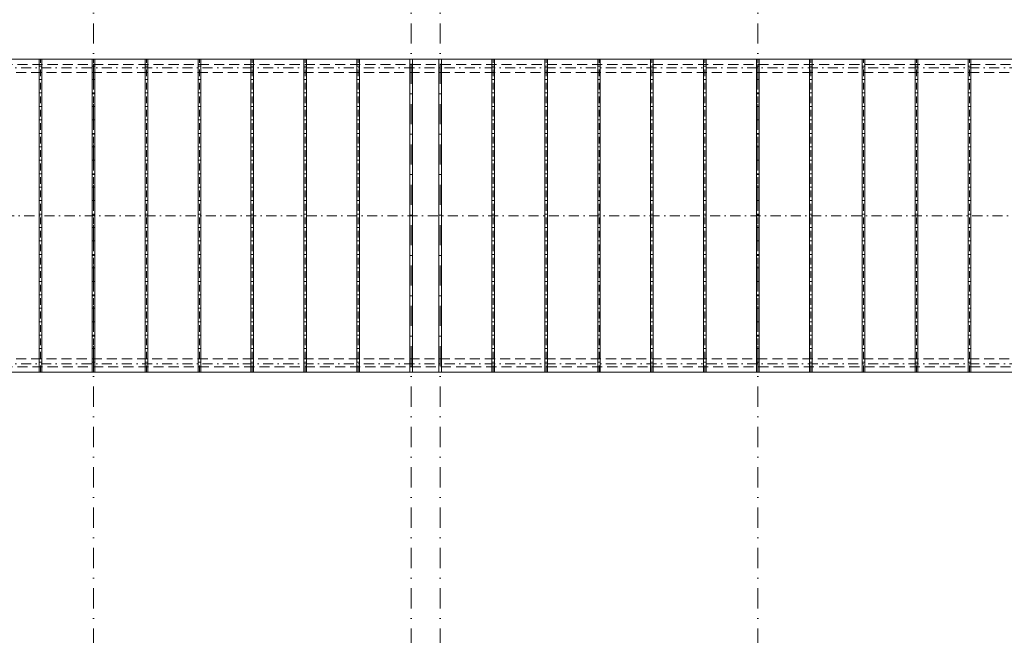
# Model space of a CAD drawing. Header units: millimetres. Extents: x -916886 to 3713765, y -2985421 to 1675785.
# Tile 159 of 256: x 70605 to 89208, y 214375 to 226002. Entities that reach past the tile are written whole.
import ezdxf

# ---------------------------------------------------------------- set-up
doc = ezdxf.new("R2010")
doc.units = ezdxf.units.MM
for name, pattern in [('CENTERX2', [101.6, 63.5, -12.7, 12.7, -12.7]), ('DASHDOT', [25.4, 12.7, -6.35, 0, -6.35]), ('ČÁRKOVANÁ', [19.05, 12.7, -6.35])]:
    doc.linetypes.add(name, pattern=pattern)
doc.layers.add('A99_N_kce-pohl', color=1, linetype='Continuous', lineweight=9)
doc.layers.add('A99_S_osy', color=1, linetype='CENTERX2', lineweight=5)

msp = doc.modelspace()

# ---------------------------------------------------------------- linework, layer by layer
at = {"layer": 'A99_N_kce-pohl', "color": 7, "linetype": 'Continuous', "lineweight": 9}
for p, q in [((70975, 219345), (70975, 225255)), ((71025, 219345), (71025, 225255)), ((71975, 219345), (71975, 225255)), ((72025, 219345), (72025, 225255)), ((72975, 219345), (72975, 225255)), ((73025, 219345), (73025, 225255)), ((73975, 219345), (73975, 225255)), ((74025, 219345), (74025, 225255)), ((74975, 219345), (74975, 225255)), ((75025, 219345), (75025, 225255)), ((75975, 219345), (75975, 225255)), ((76025, 219345), (76025, 225255)), ((76975, 219345), (76975, 225255)), ((77025, 219345), (77025, 225255)), ((77975, 219345), (77975, 225255)), ((78025, 219345), (78025, 225255)), ((78525, 219345), (78525, 225255)), ((78575, 219345), (78575, 225255)), ((79525, 219345), (79525, 225255)), ((79575, 219345), (79575, 225255)), ((80525, 219345), (80525, 225255)), ((80575, 219345), (80575, 225255)), ((81525, 219345), (81525, 225255)), ((81575, 219345), (81575, 225255)), ((82525, 219345), (82525, 225255)), ((82575, 219345), (82575, 225255)), ((83525, 219345), (83525, 225255)), ((83575, 219345), (83575, 225255)), ((84525, 219345), (84525, 225255)), ((84575, 219345), (84575, 225255)), ((85525, 219345), (85525, 225255)), ((85575, 219345), (85575, 225255)), ((86525, 219345), (86525, 225255)), ((86575, 219345), (86575, 225255)), ((87525, 219345), (87525, 225255)), ((87575, 219345), (87575, 225255)), ((88525, 219345), (88525, 225255)), ((88575, 219345), (88575, 225255))]:
    msp.add_line(p, q, dxfattribs=at)
at = {"layer": 'A99_N_kce-pohl', "color": 7, "linetype": 'ČÁRKOVANÁ', "lineweight": 9, "ltscale": 15}
for points in [[(132760, 225155), (11790, 225155)], [(132450, 225005.3), (12100, 225005.3)], [(132450, 219594.7), (12100, 219594.7)], [(132760, 219445), (11790, 219445)]]:
    msp.add_lwpolyline(points, dxfattribs=at)
at = {"layer": 'A99_N_kce-pohl', "color": 7, "linetype": 'Continuous', "lineweight": 9}
msp.add_lwpolyline([(11930, 225255), (132620, 225255), (132620, 219345), (11930, 219345)], close=True, dxfattribs=at)
for points in [[(70975, 222675), (70975, 222495)], [(71025, 222675), (71025, 222495)], [(71975, 222675), (71975, 222495)], [(72025, 222675), (72025, 222495)], [(72975, 222675), (72975, 222495)], [(73025, 222675), (73025, 222495)], [(73975, 222675), (73975, 222495)], [(74025, 222675), (74025, 222495)], [(74975, 222675), (74975, 222495)], [(75025, 222675), (75025, 222495)], [(75975, 222675), (75975, 222495)], [(76025, 222675), (76025, 222495)], [(76975, 222675), (76975, 222495)], [(77025, 222675), (77025, 222495)], [(77975, 222675), (77975, 222495)], [(78025, 222675), (78025, 222495)], [(78525, 222675), (78525, 222495)], [(78575, 222675), (78575, 222495)], [(79525, 222675), (79525, 222495)], [(79575, 222675), (79575, 222495)], [(80525, 222675), (80525, 222495)], [(80575, 222675), (80575, 222495)], [(81525, 222675), (81525, 222495)], [(81575, 222675), (81575, 222495)], [(82525, 222675), (82525, 222495)], [(82575, 222675), (82575, 222495)], [(83525, 222675), (83525, 222495)], [(83575, 222675), (83575, 222495)], [(84525, 222675), (84525, 222495)], [(84575, 222675), (84575, 222495)], [(85525, 222675), (85525, 222495)], [(85575, 222675), (85575, 222495)], [(86525, 222675), (86525, 222495)], [(86575, 222675), (86575, 222495)], [(87525, 222675), (87525, 222495)], [(87575, 222675), (87575, 222495)], [(88525, 222675), (88525, 222495)], [(88575, 222675), (88575, 222495)]]:
    msp.add_lwpolyline(points, dxfattribs=at)
at = {"layer": 'A99_S_osy', "linetype": 'DASHDOT', "lineweight": 5, "ltscale": 10}
for p, q in [((71000, 219345), (71000, 225255)), ((72000, 219345), (72000, 225255)), ((73000, 219345), (73000, 225255)), ((74000, 219345), (74000, 225255)), ((75000, 219345), (75000, 225255)), ((76000, 219345), (76000, 225255)), ((77000, 219345), (77000, 225255)), ((79550, 219345), (79550, 225255)), ((80550, 219345), (80550, 225255)), ((81550, 219345), (81550, 225255)), ((82550, 219345), (82550, 225255)), ((83550, 219345), (83550, 225255)), ((84550, 219345), (84550, 225255)), ((85550, 219345), (85550, 225255)), ((86550, 219345), (86550, 225255)), ((87550, 219345), (87550, 225255)), ((88550, 219345), (88550, 225255))]:
    msp.add_line(p, q, dxfattribs=at)
at = {"layer": 'A99_S_osy', "linetype": 'DASHDOT', "lineweight": 5, "ltscale": 30}
for points in [[(72000, 264800), (72000, 176462.5)], [(78000, 264800), (78000, 146890)], [(78550, 264800), (78550, 146890)], [(84550, 264800), (84550, 176462.5)]]:
    msp.add_lwpolyline(points, dxfattribs=at)
at = {"layer": 'A99_S_osy', "linetype": 'DASHDOT', "lineweight": 5, "ltscale": 15}
for points in [[(132940, 225095), (11865, 225095)], [(132620, 222300), (11930, 222300)], [(132940, 219505), (11865, 219505)]]:
    msp.add_lwpolyline(points, dxfattribs=at)

doc.saveas('drawing.dxf')
